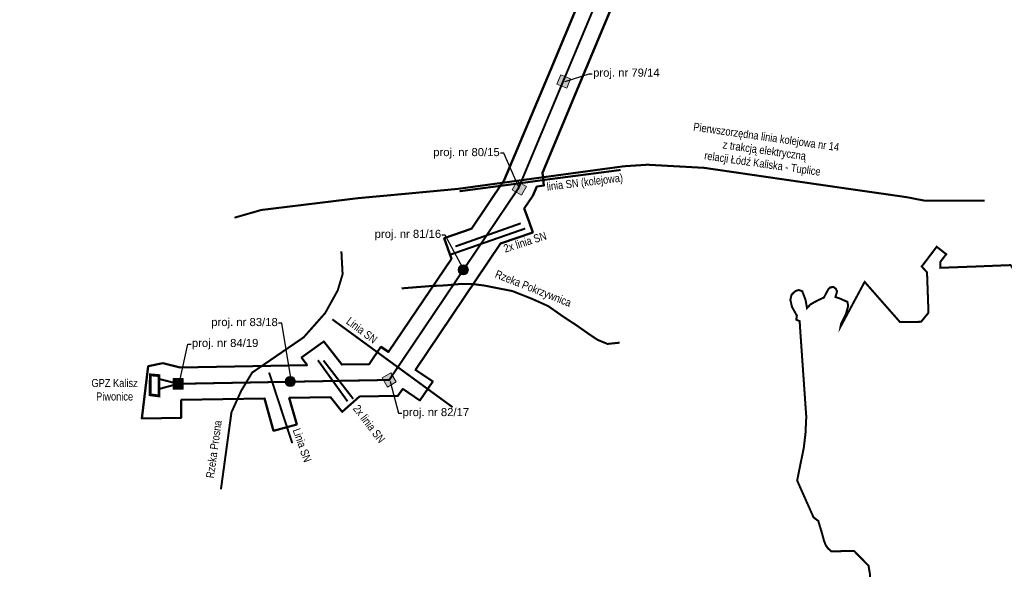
# Model space of a CAD drawing. Header units: metres. Extents: x 6442561 to 6528666, y 5729610 to 6030272.
# Tile 3 of 51: x 6506927 to 6509364, y 5732332 to 5733693. Entities that reach past the tile are written whole.
import ezdxf
from ezdxf import colors
from ezdxf.entities.mleader import LeaderData, LeaderLine
from ezdxf.math import Vec2, Vec3

# ---------------------------------------------------------------- set-up
doc = ezdxf.new("R2010")
doc.units = ezdxf.units.M
doc.linetypes.add('ACAD_ISO10W100', pattern=[18, 12, -3, 0, -3])
doc.layers.get('0').update_dxf_attribs({"lineweight": 0})
for name, color, linetype, lineweight in [('#Podkład', 7, 'Continuous', 0), ('@obiekty krzyżowane', 5, 'Continuous', 15), ('@opis słupów', 1, 'Continuous', 15), ('@opisy', 7, 'Continuous', 15), ('@Oś linii poglądowa', 1, 'Continuous', 15), ('@słupy', 1, 'Continuous', 0), ('_zakres', 4, 'Continuous', 20), ('El_Powiaty_granice', 30, 'Continuous', 40)]:
    doc.layers.add(name, color=color, linetype=linetype, lineweight=lineweight)
doc.styles.add('Arial Narrow', font='ARIALN.TTF')
doc.styles.get("Standard").update_dxf_attribs({"font": 'arial.ttf'})

# ---------------------------------------------------------------- blocks, each defined once
blk = doc.blocks.new('*U3')
at = {"layer": '#Podkład', "linetype": 'Continuous', "transparency": 33554687}
h = blk.add_hatch(color=0, dxfattribs=at)
h.dxf.hatch_style = 1
h.paths.add_polyline_path([(-20.6, 18.2), (20.9, 18.2), (20.9, -20.7), (-20.6, -20.7)])
at = {"color": 0}
blk.add_lwpolyline([(-20.6, 18.2), (20.9, 18.2), (20.9, -20.7), (-20.6, -20.7)], close=True, dxfattribs=at)
at = {"layer": '@słupy', "color": 0, "linetype": 'Continuous'}
blk.add_lwpolyline([(-20.6, 18.2), (20.9, 18.2), (20.9, -20.7), (-20.6, -20.7)], close=True, dxfattribs=at)
blk = doc.blocks.new('*U2')
at = {"lineweight": 30}
h = blk.add_hatch(color=0, dxfattribs=at)
h.dxf.hatch_style = 1
h.paths.add_polyline_path([(-29.8, -1.2, 1), (30.1, -1.2, 1)])
at = {"layer": '#Podkład', "color": 0, "linetype": 'Continuous'}
blk.add_circle((0.2, -1.2), 30, dxfattribs=at)

msp = doc.modelspace()

# ---------------------------------------------------------------- linework, layer by layer
at = {"color": 7, "const_width": 7}
msp.add_lwpolyline([(6507249.4, 5732764.3), (6507249.4, 5732764.3), (6507271.4, 5732761.4), (6507271.3, 5732811.7), (6507250, 5732813.7), (6507250, 5732813.7)], close=True, dxfattribs=at)
at = {"layer": '@obiekty krzyżowane', "linetype": 'ACAD_ISO10W100', "ltscale": 0.2, "const_width": 5, "flags": 128}
for points in [[(6507458.3, 5733202.8), (6507524.6, 5733221.9), (6507764.3, 5733251.2), (6507875.2, 5733261.4), (6508010.3, 5733274.1), (6508422.1, 5733330.2), (6508480.8, 5733334), (6508621, 5733326.3), (6508909.1, 5733284.3), (6509122, 5733253.7), (6509167.9, 5733244.8), (6509315.8, 5733244.8)], [(6508015.4, 5733268.3), (6508148.7, 5733285.9), (6508233.3, 5733297.5), (6508414.1, 5733321)], [(6508178, 5733176), (6507989.7, 5733110.3)], [(6508167, 5733188.9), (6508005.3, 5733131.6)], [(6507871.9, 5733027.8), (6507941, 5733033.3), (6507980.5, 5733035.2), (6508019.4, 5733038.9), (6508045.3, 5733038.9), (6508078, 5733034.6), (6508124.9, 5733025.3), (6508146.5, 5733021), (6508193.4, 5733002.5), (6508234.8, 5732984), (6508270, 5732959.3), (6508306.4, 5732935.3), (6508335.4, 5732914.9), (6508357.6, 5732900.1), (6508381.7, 5732890.2), (6508411.9, 5732893.3)], [(6507700.5, 5732951.1), (6507998.2, 5732733.6)], [(6507664.9, 5732849.8), (6507738.2, 5732748)], [(6507678.7, 5732849.2), (6507752.3, 5732754)], [(6507544.1, 5732819.3), (6507601.4, 5732644.3)]]:
    msp.add_lwpolyline(points, dxfattribs=at)
at = {"layer": '@Oś linii poglądowa', "color": 1, "linetype": 'ACAD_ISO10W100', "ltscale": 0.2, "const_width": 5, "flags": 128}
msp.add_lwpolyline([(6507319, 5732791.4), (6507271.3, 5732803.5)], dxfattribs=at)

# ---------------------------------------------------------------- block references
at = {"layer": '@słupy', "color": 1, "linetype": 'Continuous', "xscale": 0.6389805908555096, "yscale": 0.6389805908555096, "zscale": 0.6389805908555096}
for p, rotation in [((6508273.1, 5733539.2), 157.5318778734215), ((6508162.9, 5733275.3), 150.108373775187), ((6507840.7, 5732800.5), 120.9461840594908), ((6507318.2, 5732791.3), 90.28882056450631)]:
    msp.add_blockref('*U3', p, dxfattribs=dict(at, rotation=rotation))
at = {"layer": '@słupy', "linetype": 'Continuous', "xscale": 0.4184172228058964, "yscale": 0.4184172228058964, "zscale": 0.4184172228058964, "rotation": 259.5500809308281}
for p in [(6508025.3, 5733073.8), (6507597, 5732797.2)]:
    msp.add_blockref('*U2', p, dxfattribs=at)

# ---------------------------------------------------------------- texts
at = {"layer": '@opisy', "color": 1, "insert": (6507161.6, 5732776.6), "char_height": 20, "attachment_point": 5, "style": 'Arial Narrow', "bg_fill": 3, "box_fill_scale": 1, "bg_fill_color": 256, "bg_fill_transparency": 0}
msp.add_mtext_dynamic_manual_height_columns('{\\C7;GPZ Kalisz Piwonice}', width=141.777, gutter_width=12.5, heights=[0], dxfattribs=at)

# ---------------------------------------------------------------- next in the draw order: texts
at = {"layer": '@opisy', "color": 5, "char_height": 20, "attachment_point": 5, "style": 'Arial Narrow', "bg_fill": 3, "box_fill_scale": 1, "bg_fill_color": 256, "bg_fill_transparency": 0}
for s, width, insert, rotation in [('Pierwszorzędna linia kolejowa nr 14 z trakcją elektryczną\\Prelacji Łódź Kaliska - Tuplice', 377.386, (6508769.7, 5733366.9), 351.9296), ('2x linia SN', 112.766, (6508177.6, 5733142.3), 17.9931), ('Rzeka Pokrzywnica', 201.818, (6508197, 5733024.9), 338.3791), ('Linia SN', 88.929, (6507773.4, 5732924), 322.9391), ('2x linia SN', 115.991, (6507791.5, 5732692.2), 307.4882), ('Linia SN', 91.887, (6507625.8, 5732639.3), 289.4649)]:
    msp.add_mtext_dynamic_manual_height_columns(s, width=width, gutter_width=12.5, heights=[0], dxfattribs=dict(at, insert=insert, rotation=rotation))

# ---------------------------------------------------------------- next in the draw order: linework, layer by layer
at = {"layer": '@obiekty krzyżowane', "linetype": 'ACAD_ISO10W100', "ltscale": 0.2, "const_width": 5, "flags": 128}
msp.add_lwpolyline([(6507723, 5733119.3), (6507726, 5733063.1), (6507714, 5733022.9), (6507682.9, 5732966.7), (6507629.6, 5732906.5), (6507502.1, 5732819.2), (6507475, 5732774.1), (6507450.9, 5732720.9), (6507424.8, 5732530)], dxfattribs=at)

# ---------------------------------------------------------------- next in the draw order: texts
at = {"layer": '@opisy', "color": 5, "insert": (6507407.4, 5732629.3), "char_height": 20, "attachment_point": 5, "rotation": 82.142, "style": 'Arial Narrow', "bg_fill": 3, "box_fill_scale": 1, "bg_fill_color": 256, "bg_fill_transparency": 0}
msp.add_mtext_dynamic_manual_height_columns('Rzeka Prosna', width=148.052, gutter_width=12.5, heights=[0], dxfattribs=at)

# ---------------------------------------------------------------- next in the draw order: linework, layer by layer
at = {"layer": 'El_Powiaty_granice', "linetype": 'ACAD_ISO10W100', "ltscale": 0.5, "const_width": 5, "flags": 128}
msp.add_lwpolyline([(6499658.5, 5734098.7), (6499661.7, 5734114.5), (6499665.4, 5734132.1), (6499669.1, 5734150), (6499672.9, 5734167.9), (6499676.8, 5734186.6), (6499681, 5734206.1), (6499685.2, 5734226.1), (6499688.7, 5734246.5), (6499692.2, 5734266.4), (6499696.1, 5734288.4), (6499699.6, 5734308.5), (6499703.7, 5734331.6), (6499705.1, 5734339.7), (6499706.1, 5734345.2), (6499707.2, 5734351.6), (6499707.5, 5734351.8), (6499736.3, 5734368.5), (6499765.7, 5734385.5), (6499802, 5734406.5), (6499838.7, 5734427.8), (6499900.4, 5734413.4), (6499934.1, 5734412.7), (6499946.7, 5734412.7), (6499963.4, 5734415.6), (6499994.1, 5734421.7), (6500013.2, 5734465.2), (6500016.2, 5734472.1), (6500072.9, 5734526.9), (6500121.4, 5734573.9), (6500122.5, 5734576.8), (6500127.4, 5734586.8), (6500130.8, 5734600.1), (6500137.2, 5734663.1), (6500142.6, 5734678.3), (6500187, 5734743.5), (6500189.4, 5734754.4), (6500243.6, 5734842.5), (6500249.9, 5734850.1), (6500288.8, 5734881.1), (6500297.1, 5734886.3), (6500310.5, 5734894.9), (6500353, 5734920.8), (6500380.8, 5734931.8), (6500418.6, 5734941.5), (6500418.5, 5734943.1), (6500418.4, 5734945.6), (6500416, 5735022.2), (6500414.7, 5735066.4), (6500407.3, 5735141.8), (6500398.5, 5735225.3), (6500395.4, 5735256.2), (6500393.4, 5735281.8), (6500393.2, 5735307.9), (6500395.2, 5735331.3), (6500398.7, 5735355.4), (6500401.3, 5735367), (6500405.5, 5735380.2), (6500410.2, 5735392.2), (6500415, 5735402.3), (6500425.8, 5735421.7), (6500439.8, 5735447), (6500455.6, 5735483.6), (6500459.5, 5735490.8), (6500474.9, 5735511.6), (6500477.1, 5735514.3), (6500480.5, 5735518.3), (6500485.8, 5735524.8), (6500494.4, 5735537.3), (6500502.1, 5735548.1), (6500515.7, 5735564.4), (6500524.6, 5735575.5), (6500532.8, 5735587.1), (6500537, 5735593.6), (6500541.2, 5735600.3), (6500555.9, 5735628.9), (6500574.4, 5735663.2), (6500576, 5735666.4), (6500585.9, 5735687.8), (6500597.5, 5735710.4), (6500608.9, 5735742), (6500624.3, 5735781.9), (6500638.3, 5735814.9), (6500645.2, 5735833.4), (6500649.1, 5735848.3), (6500651.8, 5735864.8), (6500653.6, 5735875), (6500653.8, 5735932), (6500654.8, 5735963.4), (6500658, 5735996.9), (6500660.2, 5736017.3), (6500664.3, 5736043.6), (6500681.4, 5736106), (6500682.6, 5736113.6), (6500682.8, 5736119.7), (6500682, 5736128.9), (6500679.7, 5736136.1), (6500675.6, 5736143.9), (6500668.2, 5736154.5), (6500666.1, 5736161.9), (6500668.8, 5736164.5), (6500669.1, 5736168.5), (6500677.4, 5736174.6), (6500698.3, 5736196.6), (6500712.2, 5736210.6), (6500724.4, 5736219.9), (6500735.5, 5736225.9), (6500747, 5736229.8), (6500761.3, 5736232.6), (6500773, 5736232.8), (6500798.4, 5736233.4), (6500825.1, 5736233.8), (6500849.9, 5736233.6), (6500870.7, 5736233.4), (6500894.6, 5736233.3), (6500910.4, 5736233), (6500925.8, 5736233), (6500959.5, 5736224.4), (6500963.5, 5736223.4), (6500968.1, 5736222.2), (6501007.2, 5736206.7), (6501010.4, 5736208.9), (6501004.3, 5736258.7), (6501001.4, 5736282.4), (6500999.7, 5736290.7), (6501009.3, 5736316.7), (6501021.1, 5736334.5), (6501025.5, 5736339.9), (6501030, 5736345.4), (6501054.8, 5736375.2), (6501079.7, 5736405.1), (6501120.7, 5736451), (6501133.1, 5736462.6), (6501160, 5736487.6), (6501163.2, 5736490.5), (6501198, 5736522.8), (6501221.8, 5736539.9), (6501240.2, 5736548.8), (6501261.5, 5736551.2), (6501289.4, 5736544.6), (6501316.2, 5736536.4), (6501344.5, 5736531.5), (6501355.9, 5736531.9), (6501378, 5736532.7), (6501432.2, 5736539.6), (6501449.9, 5736535.4), (6501492, 5736515.5), (6501519.5, 5736505.6), (6501551.1, 5736502), (6501570.2, 5736502.8), (6501591.8, 5736507.8), (6501614.8, 5736513), (6501636.6, 5736518), (6501691.3, 5736530.6), (6501692.1, 5736527.6), (6501760.8, 5736550.7), (6501790.1, 5736562.4), (6501856.1, 5736587.6), (6501934.5, 5736615.1), (6502006.6, 5736642.2), (6502067.8, 5736665.5), (6502079.3, 5736668.3), (6502148.1, 5736680.6), (6502173.3, 5736687.7), (6502176.4, 5736688.5), (6502206.9, 5736700.1), (6502215.1, 5736703.8), (6502267, 5736721.9), (6502289.7, 5736729), (6502301.3, 5736732.6), (6502330.2, 5736741.5), (6502373.7, 5736759.5), (6502404.3, 5736776.4), (6502419.9, 5736789.7), (6502468.4, 5736831.6), (6502517.2, 5736876.3), (6502532.3, 5736893.8), (6502593.5, 5736962.8), (6502623.4, 5736994.8), (6502644.2, 5737022.8), (6502679.9, 5737091.7), (6502693.8, 5737111.3), (6502693.4, 5737113.2), (6502707.6, 5737127.9), (6502732.9, 5737149.4), (6502742.8, 5737158.1), (6502795.2, 5737232.5), (6502795, 5737241.3), (6502828.7, 5737237.1), (6502845.1, 5737235.1), (6502842.8, 5737235.9), (6502780.8, 5737269.9), (6502745.9, 5737288.8), (6502725.1, 5737300.2), (6502635.7, 5737349.3), (6502508.7, 5737419.7), (6502375.5, 5737493.1), (6502321.8, 5737522.1), (6502307.5, 5737529.9), (6502242.6, 5737565.6), (6502251.4, 5737581.6), (6502249, 5737617.7), (6502248.1, 5737633.5), (6502301.5, 5737674.3), (6502352.2, 5737737.3), (6502441.7, 5737810.9), (6502477.8, 5737838.9), (6502537.6, 5737885.4), (6502538.2, 5737894.4), (6502580.5, 5737936.5), (6502641.4, 5737997.3), (6502643.9, 5738000.4), (6502734.7, 5738120.3), (6502829.2, 5738251.3), (6502901.3, 5738351.2), (6502933.3, 5738366.1), (6502969.8, 5738334.9), (6503005.4, 5738304.3), (6503083.3, 5738242.5), (6503175.4, 5738172.9), (6503188.9, 5738162.6), (6503261, 5738121.4), (6503288.8, 5738089.6), (6503318.3, 5738067.3), (6503369.1, 5738025.3), (6503433.7, 5737966.3), (6503434.3, 5737967.3), (6503532.4, 5738119.5), (6503640.2, 5738286.2), (6503672.5, 5738336.2), (6503669.6, 5738343.3), (6503679.6, 5738452.8), (6503699.2, 5738514.4), (6503701.2, 5738512.7), (6503704.2, 5738510.1), (6503718.2, 5738498.5), (6503787.2, 5738439.5), (6503818.3, 5738421.3), (6503827, 5738416.2), (6503963.7, 5738336), (6504001.3, 5738315.6), (6504050.9, 5738288.6), (6504122.6, 5738256.8), (6504143.5, 5738243.5), (6504144.8, 5738249.9), (6504165.3, 5738354.1), (6504167.6, 5738365.4), (6504171.7, 5738376.6), (6504182.9, 5738407.6), (6504201.5, 5738458.7), (6504203, 5738461.8), (6504209.5, 5738475.3), (6504216.8, 5738490.5), (6504223.4, 5738500.3), (6504238.3, 5738522.4), (6504251.5, 5738542.1), (6504256.6, 5738549.6), (6504267.9, 5738586.3), (6504272.1, 5738592), (6504280.2, 5738602.6), (6504297.8, 5738626.8), (6504310.3, 5738643.6), (6504321.7, 5738659), (6504339.2, 5738671.7), (6504355.1, 5738683.3), (6504406.9, 5738706), (6504438.7, 5738739.7), (6504471.5, 5738754.4), (6504489.3, 5738762.2), (6504541.1, 5738792.4), (6504554.9, 5738800.4), (6504558.6, 5738802.5), (6504576.8, 5738809.7), (6504605.7, 5738813.1), (6504616, 5738818.1), (6504623.6, 5738821.8), (6504639.6, 5738833.8), (6504669.6, 5738850.7), (6504693.6, 5738864.2), (6504713.3, 5738878.8), (6504721.9, 5738881.7), (6504769.2, 5738883.9), (6504804.3, 5738895), (6504803.9, 5738896.4), (6504810.2, 5738898.5), (6504820, 5738905.3), (6504827.4, 5738912.1), (6504837.2, 5738920.6), (6504843.5, 5738921.7), (6504879.6, 5738928), (6504922.1, 5738939.9), (6504922.4, 5738942.3), (6504924.8, 5738942.4), (6505016.2, 5738943.5), (6505029.9, 5738945.8), (6505060.2, 5738950.7), (6505143.6, 5738964.4), (6505153.7, 5738966.1), (6505243, 5739001.1), (6505278.2, 5739014.9), (6505299.7, 5739023.3), (6505340.3, 5739046.1), (6505349.1, 5739050), (6505358.3, 5739056.6), (6505361.8, 5739059.1), (6505378, 5739070.7), (6505405.4, 5739090.3), (6505450.4, 5739129.8), (6505454.7, 5739133.1), (6505485.5, 5739157.4), (6505514.9, 5739176.7), (6505530, 5739184.2), (6505537.4, 5739190), (6505547.8, 5739197.9), (6505596.1, 5739245.3), (6505603.5, 5739252.5), (6505622.4, 5739274.2), (6505650, 5739312.6), (6505654.8, 5739319.7), (6505676.2, 5739352.9), (6505684.3, 5739363.8), (6505721.4, 5739419.2), (6505782.2, 5739501.1), (6505793.1, 5739509.5), (6505796.6, 5739504.9), (6505813.3, 5739515.8), (6505851.3, 5739542.7), (6505891, 5739571.6), (6505910.1, 5739584.9), (6505929.4, 5739598.4), (6505946, 5739608.1), (6505981.1, 5739628), (6505986.4, 5739630.8), (6505999.2, 5739637.9), (6506025.6, 5739651.9), (6506044.3, 5739661.9), (6506063.6, 5739672.3), (6506100.8, 5739692.2), (6506110.2, 5739696.3), (6506146.8, 5739712.7), (6506176.7, 5739726), (6506254, 5739760.4), (6506267, 5739772.7), (6506287, 5739784), (6506319.5, 5739802.2), (6506366.6, 5739828.6), (6506378.4, 5739835.2), (6506387.9, 5739840.6), (6506437.3, 5739868.3), (6506439.5, 5739869.5), (6506460.6, 5739881.3), (6506480.6, 5739892.5), (6506492.2, 5739899), (6506496.7, 5739901.5), (6506552.9, 5739933), (6506618.1, 5739969.6), (6506645.4, 5739886.9), (6506646.1, 5739883.9), (6506647.2, 5739880.8), (6506648.1, 5739878), (6506649.2, 5739874.8), (6506660.3, 5739841.9), (6506667.1, 5739822), (6506672.6, 5739805.6), (6506675, 5739798.7), (6506687.3, 5739762.3), (6506702.3, 5739716.7), (6506728.8, 5739636), (6506755.9, 5739553.5), (6506766, 5739523.3), (6506768.5, 5739515.4), (6506770.1, 5739510.7), (6506780.8, 5739477.7), (6506789, 5739451.5), (6506789.5, 5739449.1), (6506790.1, 5739447.9), (6506796, 5739430.1), (6506809.1, 5739390.6), (6506810.8, 5739385.3), (6506812.4, 5739380.5), (6506821.5, 5739352.9), (6506825.8, 5739340.1), (6506827.7, 5739334.2), (6506830, 5739327.3), (6506843.9, 5739285.2), (6506846, 5739278.8), (6506851.7, 5739261.4), (6506853.4, 5739256.3), (6506879.6, 5739177), (6506905.8, 5739098.5), (6506910.3, 5739085), (6506928.9, 5739025.6), (6506933, 5739028.4), (6506980.4, 5739058.8), (6506997.3, 5739069.4), (6507014.1, 5739080.1), (6507039.3, 5739096.2), (6507066.4, 5739113.5), (6507103.5, 5739137.7), (6507139.3, 5739161.1), (6507152.9, 5739137.9), (6507166.4, 5739114.7), (6507168.3, 5739111.5), (6507179.9, 5739091.5), (6507193.5, 5739068.3), (6507212.6, 5739080), (6507228, 5739089.4), (6507247.2, 5739101.2), (6507294.8, 5739130.3), (6507299.1, 5739132.9), (6507302.8, 5739135.4), (6507331.7, 5739152.9), (6507352.1, 5739165.2), (6507364.4, 5739172.6), (6507376.6, 5739140.3), (6507373.1, 5739134.9), (6507385.9, 5739096.9), (6507386.8, 5739094.1), (6507397.1, 5739064.3), (6507404.4, 5739042.7), (6507410, 5739025.8), (6507437.7, 5738942.9), (6507459.7, 5738878.9), (6507461.1, 5738874.4), (6507477.5, 5738831.7), (6507482.4, 5738818), (6507496.5, 5738780.7), (6507498.5, 5738773.1), (6507501.8, 5738748.9), (6507502.8, 5738735.3), (6507502.9, 5738717.7), (6507501.5, 5738695.8), (6507498.6, 5738668.5), (6507497.5, 5738660.2), (6507494.7, 5738643.2), (6507492.4, 5738614), (6507514, 5738588.8), (6507527.4, 5738572.6), (6507531, 5738568.1), (6507544.8, 5738551.6), (6507590.4, 5738496.8), (6507607, 5738476.9), (6507679.4, 5738388.6), (6507675.4, 5738370.8), (6507678.7, 5738366.8), (6507699.5, 5738341.4), (6507709.3, 5738329.5), (6507727, 5738311.8), (6507743.3, 5738297.5), (6507760.3, 5738277.1), (6507768.6, 5738267), (6507797.7, 5738231.9), (6507897.5, 5738111.3), (6507908.7, 5738097), (6507911.7, 5738093), (6507939.3, 5738057.7), (6507951.3, 5738042.4), (6507959, 5738032.5), (6507966.6, 5738022.7), (6507980, 5738005.5), (6507981.6, 5738003.4), (6507997.3, 5737983.2), (6508042.1, 5737928.8), (6508055, 5737913.1), (6508087, 5737874.3), (6508102.5, 5737886.9), (6508117.9, 5737899.9), (6508147.9, 5737925.8), (6508163.5, 5737938.1), (6508185.8, 5737956.7), (6508189.6, 5737959.9), (6508205.2, 5737972.9), (6508208.6, 5737975.7), (6508226.8, 5737990.4), (6508241.3, 5737972.4), (6508268.7, 5737939.2), (6508362.8, 5737824.9), (6508505.4, 5737650.7), (6508534, 5737616.4), (6508536.8, 5737613.3), (6508551.3, 5737596), (6508552.7, 5737594.2), (6508553.2, 5737593.6), (6508666.4, 5737455.5), (6508669.8, 5737451.3), (6508672.1, 5737449), (6508791.3, 5737303.7), (6508793.6, 5737300.3), (6508721.9, 5737241.8), (6508719, 5737239.4), (6508714.2, 5737235.5), (6508711.3, 5737233.1), (6508567.8, 5737115.1), (6508568.4, 5737114.4), (6508702.9, 5736949.6), (6508834.1, 5736789.9), (6508837.4, 5736786), (6508840, 5736782.6), (6508844.3, 5736777.5), (6508876.1, 5736738.6), (6508901.3, 5736707.9), (6508975.1, 5736618.3), (6508977.5, 5736615.4), (6509005.2, 5736581.3), (6509026.4, 5736555.1), (6509029.2, 5736551.6), (6509049.5, 5736527), (6509026.9, 5736506.3), (6509001.9, 5736483.3), (6509014.3, 5736467.4), (6509148.3, 5736304.7), (6509177.8, 5736269), (6509185.9, 5736258.9), (6509192.9, 5736250.3), (6509178.1, 5736243.3), (6509176.5, 5736223.7), (6509170.4, 5736221.3), (6509160, 5736227.5), (6509134.1, 5736230.5), (6509123.5, 5736236), (6509118, 5736238.4), (6509205.9, 5736165.4), (6509204.4, 5736162.2), (6509262.1, 5736114.5), (6509287.6, 5736093.4), (6509332, 5736133.7), (6509362.5, 5736167.2), (6509377.3, 5736183.6), (6509393.7, 5736197.2), (6509397.6, 5736200.4), (6509412, 5736206), (6509449.5, 5736220.8), (6509459.2, 5736227.5), (6509503.9, 5736225.3), (6509566.3, 5736219.6), (6509626.3, 5736214.3), (6509638.3, 5736214.1), (6509664.5, 5736211.6), (6509764.3, 5736201.8), (6509799.1, 5736198), (6509936.3, 5736188.4), (6510000, 5736183.1), (6510026.9, 5736180.8), (6510032.1, 5736180.3), (6510071.8, 5736177), (6510116.5, 5736172.4), (6510202.6, 5736164.4), (6510229.3, 5736161.9), (6510333.2, 5736152.3), (6510414.2, 5736144.7), (6510458.6, 5736141.2), (6510492.3, 5736135.7), (6510504.3, 5736131.7), (6510505.4, 5736130.9), (6510463.8, 5735894.7), (6510438.1, 5735737.4), (6510438.4, 5735719.1), (6510437.6, 5735713.9), (6510434.6, 5735654.1), (6510434.6, 5735600.3), (6510430.1, 5735480.8), (6510426, 5735428.8), (6510414.2, 5735279.1), (6510413.2, 5735265.6), (6510412.7, 5735215.6), (6510410.6, 5735197.6), (6510404.9, 5735146.9), (6510393.1, 5735050.7), (6510416.4, 5735045.5), (6510424.9, 5735043.6), (6510437.7, 5735040.8), (6510460.6, 5735035.9), (6510472.6, 5735033.2), (6510502, 5735026.8), (6510536.8, 5735019.3), (6510549, 5735017.3), (6510562.6, 5735015.1), (6510579.9, 5735010.9), (6510591.2, 5735008.7), (6510626.6, 5735001.5), (6510689.7, 5734988.1), (6510696.9, 5734986.7), (6510702.4, 5734985.6), (6510808.6, 5734964.6), (6510847.5, 5734955.7), (6510842.9, 5734929.1), (6510827.9, 5734841.6), (6510802.3, 5734843), (6510787.3, 5734843.5), (6510786.8, 5734840.7), (6510785.7, 5734834.6), (6510783.6, 5734824.7), (6510781.7, 5734815.5), (6510779.9, 5734807), (6510778.5, 5734800.7), (6510775.7, 5734787.1), (6510772.8, 5734773.4), (6510772.4, 5734771.5), (6510771.7, 5734767.9), (6510769.9, 5734759.7), (6510769.5, 5734757.8), (6510767.8, 5734749.4), (6510767.1, 5734746), (6510766.6, 5734744.1), (6510763.9, 5734732.3), (6510760.7, 5734718.7), (6510760.1, 5734716.1), (6510759.4, 5734713.2), (6510757.5, 5734705), (6510754.3, 5734691.4), (6510752.9, 5734685.6), (6510750.9, 5734677.8), (6510747.8, 5734664.2), (6510742.3, 5734640.1), (6510739.7, 5734629.7), (6510733.6, 5734608.2), (6510732.2, 5734603.2), (6510728.9, 5734589.6), (6510726, 5734577.6), (6510725.6, 5734576), (6510722.7, 5734562.4), (6510718.6, 5734548.9), (6510718.1, 5734546.9), (6510714.9, 5734535.3), (6510711.3, 5734521.8), (6510709.9, 5734516.7), (6510707.6, 5734508.3), (6510704, 5734494.8), (6510702.6, 5734489.7), (6510700.4, 5734481.5), (6510695.2, 5734462.4), (6510691.3, 5734447.9), (6510686.2, 5734429), (6510684.8, 5734423.8), (6510682.5, 5734415.5), (6510678.9, 5734402), (6510673.4, 5734381.7), (6510669, 5734365.6), (6510668.8, 5734364.9), (6510661.6, 5734338.2), (6510646.9, 5734337.5), (6510631.6, 5734336.5), (6510616.7, 5734335.5), (6510601.8, 5734334.6), (6510586.8, 5734333.6), (6510567.9, 5734332.4), (6510556.4, 5734331.4), (6510540.9, 5734330.4), (6510526.1, 5734329.3), (6510511.2, 5734328.3), (6510496.3, 5734327.3), (6510481.6, 5734326.3), (6510471, 5734325.6), (6510470.1, 5734322.2), (6510468.4, 5734316.5), (6510447.4, 5734242.2), (6510431.1, 5734184.9), (6510381.8, 5734010.6), (6510361.6, 5733939.7), (6510342.8, 5733873.1), (6510336.2, 5733849.2), (6510312.9, 5733765.5), (6510311.6, 5733760.8), (6510372.1, 5733686.8), (6510411.5, 5733638.5), (6510332, 5733373.7), (6510309.3, 5733303.6), (6510186.7, 5733313.8), (6510185.9, 5733309.5), (6510186.8, 5733292.1), (6510228.8, 5733275.8), (6510226.7, 5733243.1), (6510177.5, 5733222.3), (6510156.3, 5733222.3), (6510116.5, 5733239.3), (6510105, 5733238.4), (6510076.2, 5733236.1), (6510073.1, 5733217.2), (6510014.6, 5733216.3), (6510010.3, 5733216), (6509988.5, 5733171), (6509846.9, 5733079.8), (6509837, 5733046.5), (6509691.4, 5732948.9), (6509542.5, 5732950.4), (6509438.1, 5732998.7), (6509379.5, 5733085.4), (6509287.2, 5733081.7), (6509280.9, 5733081.5), (6509205.6, 5733078.7), (6509205.4, 5733093.1), (6509220.3, 5733112.5), (6509196.6, 5733130.8), (6509159.6, 5733082), (6509172.7, 5733067.5), (6509176.3, 5732967.6), (6509158.1, 5732945), (6509109.7, 5732944.3), (6509105.9, 5732944.2), (6509067.8, 5732987.5), (6509018.3, 5733043.8), (6509016.7, 5733041), (6509015.3, 5733038.3), (6508958.6, 5732932.7), (6508959.9, 5732939.7), (6508971.9, 5732964.4), (6508977.5, 5732983.9), (6508975.6, 5732994.4), (6508956, 5733003.1), (6508945.9, 5733006.3), (6508950, 5733020.1), (6508947.7, 5733025.3), (6508947.2, 5733026.6), (6508941.7, 5733030.9), (6508933.9, 5733030.7), (6508928.8, 5733026.3), (6508922, 5733013.7), (6508920.6, 5733011), (6508917.3, 5733005), (6508903.3, 5732998.6), (6508894, 5732993.7), (6508883.8, 5732987.7), (6508875.5, 5732979), (6508874, 5732987.8), (6508872.2, 5732998.6), (6508863.9, 5733020.7), (6508854.9, 5733023.8), (6508851.9, 5733022.8), (6508847, 5733021.2), (6508837.3, 5733012), (6508834.4, 5732999.5), (6508838.4, 5732981.9), (6508850.5, 5732960.3), (6508849, 5732950.2), (6508857.5, 5732946.6), (6508858.1, 5732934.7), (6508864.2, 5732847), (6508864.4, 5732844), (6508871.5, 5732742.3), (6508873.8, 5732709.6), (6508871.9, 5732669.5), (6508871.6, 5732666.5), (6508867.7, 5732633.5), (6508851.2, 5732551.9), (6508889.8, 5732465.2), (6508891, 5732461.5), (6508903.6, 5732451.6), (6508909.9, 5732430.5), (6508910.7, 5732428.4), (6508917.9, 5732402.2), (6508921.4, 5732393), (6508926.9, 5732384.7), (6508935.7, 5732376.4), (6508955.1, 5732376.8), (6508975.4, 5732377.4), (6508992, 5732377.6), (6509027.9, 5732340.9), (6509031.6, 5732319.3), (6509032.2, 5732303.4), (6509032.5, 5732295.4), (6509031.1, 5732268.9), (6509029, 5732266.7), (6509025.3, 5732259.5), (6509019.4, 5732240), (6509018.6, 5732237.6), (6509015.3, 5732230.5), (6509012.9, 5732225.9), (6509004.5, 5732213), (6508998, 5732194.1), (6508987.1, 5732162.8), (6508985.8, 5732151.6), (6508985, 5732135.7), (6508982.6, 5732107.7), (6508983, 5732099), (6508983.3, 5732090.9), (6508984.4, 5732065.7), (6508985.9, 5732048.7), (6508983.4, 5732034.9), (6508985, 5732029.1), (6508985.5, 5732027.2), (6508983.2, 5732020.6), (6508982.1, 5732017.7), (6508979.3, 5731999.1), (6508978.9, 5731983.3), (6508978.8, 5731979.3), (6508978, 5731941.7), (6508979.4, 5731912.5), (6508979, 5731897.7), (6508979, 5731882.4), (6508979, 5731872.1), (6508979.4, 5731871.8), (6508981.1, 5731860.6), (6508984.6, 5731851.3), (6508991.8, 5731837.1), (6508997.2, 5731822.7), (6508995.7, 5731819.1), (6508989.8, 5731807.8), (6508976.7, 5731790.6), (6508958.2, 5731774.6), (6508952.5, 5731768.8), (6508939.2, 5731736.7), (6508937.6, 5731733.4), (6508936.5, 5731731), (6508934.6, 5731727.2), (6508924.5, 5731706), (6508915.8, 5731687.6), (6508912.3, 5731679.5), (6508900.5, 5731659.5), (6508890.6, 5731642.3), (6508883.6, 5731617.6), (6508881.1, 5731612.8), (6508873.1, 5731596.5), (6508867.4, 5731584.1), (6508866, 5731582), (6508860.4, 5731569.6), (6508857.8, 5731564), (6508846.6, 5731544.2), (6508843.3, 5731536.6), (6508841.7, 5731532.9), (6508835.2, 5731512.8), (6508835.1, 5731512.4), (6508832.8, 5731502.4), (6508829.6, 5731490.1), (6508825.3, 5731476.4), (6508821.3, 5731467.3), (6508820.2, 5731465.8), (6508816.8, 5731454.3), (6508813.7, 5731449.7), (6508790, 5731415.1), (6508788.3, 5731412.6), (6508784.8, 5731407.5), (6508784, 5731406.4), (6508781.5, 5731402.8), (6508778.1, 5731398.8), (6508776.2, 5731387.5), (6508774.1, 5731382.5), (6508770.3, 5731378.1), (6508760.2, 5731366.6), (6508743, 5731350.1), (6508740.8, 5731348), (6508698.2, 5731312.1), (6508708.8, 5731229.2), (6508712.4, 5731223.1), (6508684.5, 5731180.8), (6508576.7, 5731018.9), (6508575.8, 5731017.6), (6508569.6, 5731008), (6508555.9, 5730987.5), (6508545.7, 5730971.7), (6508459.9, 5730841.7), (6508422.3, 5730784.7), (6508404.3, 5730757.4), (6508402.5, 5730754.6), (6508380.7, 5730729.9), (6508353.9, 5730699.6), (6508338.3, 5730681.9), (6508337.2, 5730680.8), (6508316.6, 5730658.7), (6508297.1, 5730635.4), (6508223.9, 5730552.5), (6508134.1, 5730593.8), (6508121.4, 5730594.8), (6508113.9, 5730595.3), (6508108.5, 5730590.7), (6508106.6, 5730589.1), (6508093.3, 5730592.8), (6508083.9, 5730597.3), (6508064.9, 5730606.5), (6508052, 5730616), (6508034.7, 5730629.7), (6508018.7, 5730633.6), (6507995.5, 5730635.9), (6507974.6, 5730631.8), (6507956.7, 5730624.8), (6507938.7, 5730612.1), (6507912.1, 5730602.7), (6507854.7, 5730590.9), (6507834.6, 5730586.9), (6507715.3, 5730563.2), (6507708.7, 5730561.6), (6507704.4, 5730560.6), (6507667.5, 5730555.3), (6507647.8, 5730555.8), (6507644.5, 5730555.9), (6507584, 5730557.3), (6507454.5, 5730536.1), (6507405.7, 5730568.6), (6507395.9, 5730604.6), (6507365.6, 5730602.3), (6507328.6, 5730565.9), (6507326.5, 5730546.4), (6507318, 5730529.9), (6507299.3, 5730532.8), (6507269.8, 5730531.6), (6507213.3, 5730487.5), (6507209.1, 5730481), (6507189.2, 5730450.9), (6507175.8, 5730430.7), (6507168.6, 5730423.3), (6507163.1, 5730413), (6507154.7, 5730409.5), (6507153.6, 5730408.3), (6507125.7, 5730413.4), (6507109.7, 5730411.3), (6507097.6, 5730407.6), (6507090, 5730404), (6507088.8, 5730392.1), (6507084.7, 5730368), (6507070.5, 5730356.5), (6507061.8, 5730343.9), (6507054.8, 5730316.6), (6507047.9, 5730299.3), (6507035.2, 5730281.9), (6507037.2, 5730258.8), (6506883.8, 5730252.9), (6506875.6, 5730252.6), (6506730.2, 5730234.1), (6506643.5, 5730227.7), (6506638.4, 5730227.7), (6506498.9, 5730219.6), (6506489.8, 5730250.5), (6506487.8, 5730266.7), (6506487.8, 5730280.7), (6506489.2, 5730292.8), (6506493.1, 5730326.1), (6506502.6, 5730358), (6506498.6, 5730358.1), (6506434.6, 5730359.2), (6506429.5, 5730359.3), (6506382.9, 5730359.3), (6506374.2, 5730359.3), (6506231.7, 5730377.8), (6506187.7, 5730383.5), (6506142.4, 5730389.3), (6506138.6, 5730389.8), (6506093.3, 5730395.8), (6506084.2, 5730373.7), (6506074.5, 5730349.8), (6506065.1, 5730326), (6506063.9, 5730323.1), (6506060, 5730313.1), (6506052.3, 5730296.3), (6506048.6, 5730289), (6506046.8, 5730285), (6506041.7, 5730277.9), (6506038.7, 5730273.9), (6506036.5, 5730262.3), (6506037.5, 5730249.3), (6506042.1, 5730234.8), (6506048.1, 5730220.7), (6506038.3, 5730215), (6506031.8, 5730222.8), (6506002.9, 5730231), (6505985.2, 5730237), (6505973.9, 5730240.2), (6505896.2, 5730267), (6505846.3, 5730304.6), (6505828.2, 5730334.3), (6505825.2, 5730330.9), (6505800.3, 5730302.9), (6505752.9, 5730264.6), (6505738.1, 5730252.6), (6505717.1, 5730230.1), (6505688.7, 5730202.3), (6505666.4, 5730180.2), (6505643.5, 5730155.5), (6505621, 5730129.1), (6505599.5, 5730103.7), (6505584.5, 5730088.2), (6505558.6, 5730064.1), (6505521.3, 5730029.6), (6505518.6, 5730027), (6505507.5, 5730016.8), (6505482.8, 5729995.7), (6505447.1, 5729965.6), (6505412.3, 5729935.9), (6505378.1, 5729908.2), (6505365, 5729897.2), (6505345.4, 5729883.9), (6505314.7, 5729863), (6505306.9, 5729857.7), (6505301.6, 5729854.1), (6505282.5, 5729841.1), (6505272.8, 5729834.7), (6505267.6, 5729831.9), (6505252.9, 5729824.2), (6505218.9, 5729806.1), (6505193.6, 5729786.5), (6505177.6, 5729774.6), (6505159.6, 5729760.2), (6505157.6, 5729758.9), (6505110.9, 5729705.7), (6505074.5, 5729663.7), (6505073.4, 5729662.4), (6505069.3, 5729657.7), (6505062.4, 5729654.9), (6505061.9, 5729654.3), (6505057, 5729651.3), (6505040.8, 5729641.4), (6505024.5, 5729631.4), (6505009, 5729622), (6505008.1, 5729621.7), (6504993.1, 5729617.8), (6504978.7, 5729615.2), (6504960.9, 5729612), (6504951.7, 5729613.2), (6504936.6, 5729615.2), (6504926.7, 5729617), (6504920.4, 5729618.1), (6504913.6, 5729622.8), (6504900.4, 5729631.9), (6504874.8, 5729649.7), (6504839.1, 5729674.4), (6504802.4, 5729677.3), (6504798.6, 5729677.6), (6504790.4, 5729678.3), (6504770.8, 5729679.9), (6504764.3, 5729682.1), (6504756.8, 5729684.5), (6504746.7, 5729687.9), (6504729.1, 5729693.7), (6504721, 5729696.4), (6504694.6, 5729698.1), (6504690.5, 5729699), (6504680.4, 5729702.9), (6504649.6, 5729700.8), (6504622.9, 5729696.5), (6504591.9, 5729692.2), (6504564.3, 5729694.7), (6504536.4, 5729701.6), (6504528.6, 5729701.2), (6504507.2, 5729700.3), (6504490, 5729699), (6504467.8, 5729696.5), (6504450, 5729696.1), (6504421.5, 5729693.1), (6504394.2, 5729691.1), (6504386.8, 5729692.5), (6504366.1, 5729702.6), (6504340.7, 5729723.4), (6504313, 5729744.6), (6504299.8, 5729755), (6504285.5, 5729765.9), (6504256.8, 5729790.4), (6504250.2, 5729803), (6504240.4, 5729870.5), (6504233.8, 5729902.9), (6504228.7, 5729929.1), (6504220.6, 5729947.6), (6504202.9, 5729969.3), (6504185.3, 5729995), (6504169.1, 5730018.8), (6504122.4, 5730082.2), (6504072.8, 5730146.4), (6504039.9, 5730192.7), (6503959.4, 5730298.5), (6503950.8, 5730309.9), (6503932.9, 5730333.7), (6503923.9, 5730345.7), (6503913.7, 5730359.4), (6503903, 5730374.7), (6503892.4, 5730389.6), (6503882.1, 5730404.1), (6503871.1, 5730417.8), (6503860.2, 5730431.3), (6503849, 5730445.1), (6503837.3, 5730460.8), (6503823.8, 5730479.1), (6503812.3, 5730494.8), (6503797.8, 5730514.3), (6503784.5, 5730533.1), (6503768.7, 5730553.9), (6503754.3, 5730573), (6503724.6, 5730612.3), (6503693.3, 5730653.8), (6503669.2, 5730684.3), (6503566, 5730825), (6503565.8, 5730861.9), (6503561.3, 5730861.9), (6503505.5, 5730861.8), (6503501.7, 5730861.8), (6503461.5, 5730861.7), (6503368, 5730864.9), (6503238, 5730881.2), (6503230.9, 5730884.2), (6503162.9, 5730899.7), (6503110.6, 5730912.2), (6503096.5, 5730915.5), (6503057.1, 5730929.4), (6503029.1, 5730938), (6503000.4, 5730946.9), (6502971.4, 5730957.8), (6502941.2, 5730969.7), (6502910.7, 5730979.7), (6502879.6, 5730989.7), (6502847, 5731000.2), (6502812.8, 5731010.6), (6502797.2, 5731013.6), (6502777.8, 5731016.1), (6502742.8, 5731019.5), (6502725, 5731021.4), (6502706.4, 5731023.3), (6502667.7, 5731027.3), (6502628.8, 5731031.3), (6502580.3, 5731036.2), (6502568.4, 5731037.3), (6502566.3, 5731021.8), (6502562.1, 5731001.7), (6502557.9, 5730985.4), (6502551.7, 5730963.9), (6502532, 5730904.6), (6502525.5, 5730886.5), (6502513.5, 5730856.8), (6502499.2, 5730826.4), (6502488.5, 5730805.4), (6502473.7, 5730780), (6502453.1, 5730752.9), (6502397.9, 5730684.1), (6502378.3, 5730659.2), (6502363.1, 5730639.9), (6502334.1, 5730597.9), (6502299.6, 5730621.9), (6502288.1, 5730629.8), (6502260.2, 5730649.3), (6502240.4, 5730662.9), (6502213, 5730682), (6502202.3, 5730689.1), (6502163.8, 5730714.8), (6502146.4, 5730726.5), (6502128.9, 5730738.1), (6502123.3, 5730741.8), (6502110.7, 5730750.1), (6502093.1, 5730761.7), (6502075.6, 5730773.2), (6502058, 5730784.8), (6502042.1, 5730795.2), (6502023.7, 5730807.5), (6501997.8, 5730824.5), (6501988.6, 5730830.6), (6501982, 5730835), (6501971.1, 5730842.1), (6501952.8, 5730854.2), (6501931.5, 5730868.1), (6501913, 5730880), (6501894.1, 5730892.3), (6501875.2, 5730904.5), (6501864.9, 5730911.2), (6501856.4, 5730916.8), (6501837.6, 5730929.2), (6501818.8, 5730941.5), (6501800, 5730953.9), (6501777.8, 5730968.5), (6501774, 5730971), (6501769.5, 5730975.1), (6501766, 5730977.4), (6501745.8, 5730990.4), (6501726.7, 5731002.8), (6501709.9, 5731013.6), (6501693, 5731024.5), (6501691.5, 5731025.5), (6501675.9, 5731035.4), (6501659.1, 5731046.2), (6501655.7, 5731048.3), (6501642, 5731056.4), (6501624.7, 5731066.6), (6501607.8, 5731076.5), (6501588.1, 5731085.9), (6501575.5, 5731091.9), (6501568.5, 5731094.9), (6501540.5, 5731106.8), (6501537.1, 5731108.3), (6501506, 5731121.6), (6501473.2, 5731135.6), (6501472.2, 5731136), (6501440.7, 5731148.5), (6501409.1, 5731161.1), (6501406.1, 5731162.4), (6501396.1, 5731166.6), (6501378.7, 5731173.8), (6501362.3, 5731178.1), (6501325.1, 5731183.9), (6501303.4, 5731187.2), (6501281.6, 5731190.5), (6501276.6, 5731191.3), (6501260, 5731193.8), (6501242.6, 5731196.5), (6501238.2, 5731197.3), (6501167, 5731211.3), (6501153, 5731214), (6501147.1, 5731203.8), (6501145.5, 5731201), (6501131.6, 5731177.2), (6501122.1, 5731160.7), (6501111.8, 5731143.1), (6501109.5, 5731139.1), (6501105.1, 5731131.9), (6501104.5, 5731130.9), (6501083.7, 5731095.6), (6501062.9, 5731060.3), (6501057.8, 5731051.7), (6501053.6, 5731044.5), (6501035.5, 5731013.3), (6500998.9, 5730950), (6500980.5, 5730918.5), (6500979.7, 5730916.9), (6500971.6, 5730913.6), (6500928.6, 5730857.2), (6500861, 5730904.1), (6500853.5, 5730908.5), (6500851.1, 5730910.6), (6500845, 5730912.6), (6500826.2, 5730925.5), (6500817.9, 5730932.8), (6500812, 5730938.7), (6500710.9, 5731065.9), (6500700.4, 5731076), (6500692.8, 5731080.4), (6500608.4, 5731113.5), (6500596, 5731117.8), (6500570.3, 5731123.9), (6500526.8, 5731134.2), (6500507.5, 5731140), (6500460.4, 5731165.1), (6500455.3, 5731167.8), (6500353.1, 5731222.4), (6500329.8, 5731230.2), (6500292.1, 5731240.2), (6500249.1, 5731251), (6500220.5, 5731258), (6500188.5, 5731266.9), (6500170.3, 5731273.5), (6500171.9, 5731278.6), (6500135.5, 5731299.2), (6500130.6, 5731297), (6500109.7, 5731312.6), (6500061.8, 5731358.6), (6500056.1, 5731363), (6500041.7, 5731374.1), (6500002, 5731407.6), (6499994.6, 5731413.9), (6499956.7, 5731446.5), (6499945.3, 5731456.3), (6499894.4, 5731469.6), (6499856.5, 5731479.5), (6499854, 5731480.2), (6499899.3, 5731615.7), (6499901.7, 5731623.8), (6499907.3, 5731635.6), (6499917.1, 5731675.5), (6499973.4, 5731864.2), (6499981.1, 5731892.2), (6499988.3, 5731919.2), (6499995.6, 5731945.2), (6500001.5, 5731966.1), (6500015.8, 5732020), (6500033.3, 5732087.4), (6500054.6, 5732170.2), (6500059.4, 5732187), (6500089.4, 5732291.8), (6500091.3, 5732298.3), (6500104.2, 5732340.2), (6500120.9, 5732394.4), (6500142.4, 5732385.5), (6500176.7, 5732370.9), (6500230.9, 5732347.8), (6500242.4, 5732342.9), (6500305.4, 5732315.7), (6500356.5, 5732293.6), (6500450, 5732253.2), (6500532.6, 5732218), (6500541.8, 5732213.7), (6500570.6, 5732250.6), (6500603.4, 5732292.8), (6500637.5, 5732339), (6500661.6, 5732369.1), (6500682.5, 5732394.2), (6500689.1, 5732402.1), (6500711.3, 5732428.6), (6500875.4, 5732604.4), (6501015.9, 5732719.1), (6501037.7, 5732766.7), (6501047.7, 5732789.4), (6501054.3, 5732798.1), (6501058, 5732803), (6501094.9, 5732884.4), (6501155.1, 5733005.4), (6501160.5, 5733016.2), (6501184.6, 5733064.5), (6501194.5, 5733087.1), (6501202.3, 5733105.1), (6501244.9, 5733202.6), (6501243, 5733202.5), (6501140.9, 5733202.4), (6501058.8, 5733201.3), (6501038.9, 5733198.7), (6500999.1, 5733189.3), (6500955.2, 5733181.6), (6500935.2, 5733184), (6500861.8, 5733199.4), (6500801.5, 5733224.9), (6500779.6, 5733236.1), (6500651.5, 5733326.6), (6500496.2, 5733482.2), (6500476.9, 5733502.6), (6500436.8, 5733549.7), (6500376.7, 5733618.3), (6500365.8, 5733721.4), (6500357.3, 5733798.5), (6500353.1, 5733836.7), (6500342.1, 5733919.5), (6500332.7, 5733990.6), (6500327.8, 5733994.8), (6500261.9, 5733987), (6500215.8, 5733981.6), (6500166.4, 5733975.8), (6500139.6, 5733972.6), (6500120.1, 5733970.5), (6500062.2, 5733964.3), (6500026.7, 5733960.5), (6500016.3, 5733961.1), (6499964.1, 5733980.1), (6499913.3, 5733998.6), (6499863.8, 5734016.6), (6499824.2, 5734031), (6499657.1, 5734092.6), (6499658.5, 5734098.7)], close=True, dxfattribs=at)

# ---------------------------------------------------------------- next in the draw order: texts
at = {"layer": '@opisy', "color": 5, "insert": (6508325.9, 5733288.1), "char_height": 20, "attachment_point": 5, "rotation": 6.8841, "style": 'Arial Narrow', "bg_fill": 3, "box_fill_scale": 1, "bg_fill_color": 256, "bg_fill_transparency": 0}
msp.add_mtext_dynamic_manual_height_columns('linia SN (kolejowa)', width=191.363, gutter_width=12.5, heights=[0], dxfattribs=at)

# ---------------------------------------------------------------- next in the draw order: linework, layer by layer
at = {"layer": '@Oś linii poglądowa', "color": 1, "linetype": 'ACAD_ISO10W100', "ltscale": 0.2, "const_width": 5, "flags": 128}
msp.add_lwpolyline([(6520655.8, 5751552.6), (6520642.5, 5751551.6), (6520549.1, 5751575.6), (6520306.8, 5751481.5), (6518865.6, 5749610.1), (6516989.9, 5747175.6), (6514483.7, 5744092.7), (6512784.3, 5740019.6), (6512672.7, 5739752), (6511867.2, 5737372.6), (6509563.2, 5735877.4), (6509542.3, 5735627), (6509411.4, 5735624.6), (6509263.7, 5735683.3), (6509130.5, 5735602), (6508936.8, 5735129.9), (6508277.2, 5733553.1), (6508161.6, 5733276.4), (6507841.4, 5732801), (6507319, 5732791.4), (6507271.8, 5732778.7)], dxfattribs=at)

# ---------------------------------------------------------------- next in the draw order: leaders
at = {"layer": '@opis słupów'}
ml = msp.add_multileader_mtext('Standard', dxfattribs=at)
ml.set_content('proj. nr 79/14', color=256)
ml.set_leader_properties()
ml.build(insert=Vec2(0, 0))
ctx = ml.context
ctx.base_point, ctx.char_height, ctx.plane_origin = Vec3(6508344.1, 5733559.2), 20, Vec3(6508275.5, 5733539.2)
notes = []
notes.append((ctx, [(1, (1, 1, 0), (6508336.1, 5733559.2), (1, 0), 8, [(0, [(6508273.1, 5733539.2)], 0, [])])]))
ctx.mtext.insert, ctx.mtext.flow_direction = Vec3(6508346.1, 5733572.1), 5
ctx.mtext.has_bg_fill, ctx.mtext.bg_color, ctx.mtext.bg_scale_factor, ctx.mtext.bg_transparency, ctx.mtext.use_window_bg_color = 1, -1073741824, 1, 0, 1
ml = msp.add_multileader_mtext('Standard', dxfattribs=at)
ml.set_content('proj. nr 80/15', color=256)
ml.set_leader_properties()
ml.build(insert=Vec2(0, 0))
ctx = ml.context
ctx.base_point, ctx.char_height, ctx.plane_origin = Vec3(6507951.2, 5733362.4), 20, Vec3(6508165.6, 5733276.1)
ctx.text_align_type = 2
notes.append((ctx, [(0, (1, 1, 0), (6508124.9, 5733362.4), (-1, 0), 8, [(0, [(6508163.3, 5733276.1)], 0, [])])]))
ctx.mtext.insert, ctx.mtext.alignment, ctx.mtext.flow_direction = Vec3(6508114.9, 5733375.3), 3, 5
ctx.mtext.has_bg_fill, ctx.mtext.bg_color, ctx.mtext.bg_scale_factor, ctx.mtext.bg_transparency, ctx.mtext.use_window_bg_color = 1, -1073741824, 1, 0, 1
ml = msp.add_multileader_mtext('Standard', dxfattribs=at)
ml.set_content('proj. nr 81/16', color=256)
ml.set_leader_properties()
ml.build(insert=Vec2(0, 0))
ctx = ml.context
ctx.base_point, ctx.char_height, ctx.plane_origin = Vec3(6507806.5, 5733159.9), 20, Vec3(6508028.7, 5733073.6)
ctx.text_align_type = 2
notes.append((ctx, [(0, (1, 1, 0), (6507980, 5733159.9), (-1, 0), 8, [(0, [(6508026.4, 5733073.6)], 0, [])])]))
ctx.mtext.insert, ctx.mtext.alignment, ctx.mtext.flow_direction = Vec3(6507970, 5733172.8), 3, 5
ctx.mtext.has_bg_fill, ctx.mtext.bg_color, ctx.mtext.bg_scale_factor, ctx.mtext.bg_transparency, ctx.mtext.use_window_bg_color = 1, -1073741824, 1, 0, 1
ml = msp.add_multileader_mtext('Standard', dxfattribs=at)
ml.set_content('proj. nr 83/18', color=256)
ml.set_leader_properties()
ml.build(insert=Vec2(0, 0))
ctx = ml.context
ctx.base_point, ctx.char_height, ctx.plane_origin = Vec3(6507402, 5732941.5), 20, Vec3(6507601.6, 5732797.4)
ctx.text_align_type = 2
notes.append((ctx, [(0, (1, 1, 0), (6507575.5, 5732941.5), (-1, 0), 8, [(0, [(6507599.2, 5732797.4)], 0, [])])]))
ctx.mtext.insert, ctx.mtext.alignment, ctx.mtext.flow_direction = Vec3(6507565.5, 5732954.4), 3, 5
ctx.mtext.has_bg_fill, ctx.mtext.bg_color, ctx.mtext.bg_scale_factor, ctx.mtext.bg_transparency, ctx.mtext.use_window_bg_color = 1, -1073741824, 1, 0, 1
ml = msp.add_multileader_mtext('Standard', dxfattribs=at)
ml.set_content('proj. nr 82/17', color=256)
ml.set_leader_properties()
ml.build(insert=Vec2(0, 0))
ctx = ml.context
ctx.base_point, ctx.char_height, ctx.plane_origin = Vec3(6507872.6, 5732718.4), 20, Vec3(6507845.3, 5732800.8)
notes.append((ctx, [(1, (1, 1, 0), (6507864.6, 5732718.4), (1, 0), 8, [(0, [(6507843, 5732800.8)], 0, [])])]))
ctx.mtext.insert, ctx.mtext.flow_direction = Vec3(6507874.6, 5732731.4), 5
ctx.mtext.has_bg_fill, ctx.mtext.bg_color, ctx.mtext.bg_scale_factor, ctx.mtext.bg_transparency, ctx.mtext.use_window_bg_color = 1, -1073741824, 1, 0, 1
for ctx, leaders in notes:
    for number, flags, end, landing, length, lines in leaders:
        leader = LeaderData()
        leader.index, (leader.has_last_leader_line, leader.has_dogleg_vector, leader.attachment_direction) = number, flags
        leader.last_leader_point, leader.dogleg_vector, leader.dogleg_length = Vec3(end), Vec3(landing), length
        for number, points, colour, breaks in lines:
            line = LeaderLine()
            line.index, line.vertices, line.color, line.breaks = number, Vec3.list(points), colors.encode_raw_color(colour), breaks
            leader.lines.append(line)
        ctx.leaders.append(leader)

# ---------------------------------------------------------------- next in the draw order: leaders
ml = msp.add_multileader_mtext('Standard', dxfattribs=at)
ml.set_content('proj. nr 84/19', color=256)
ml.set_leader_properties()
ml.build(insert=Vec2(0, 0))
ctx = ml.context
ctx.base_point, ctx.char_height, ctx.plane_origin = Vec3(6507350.9, 5732889.7), 20, Vec3(6507323.6, 5732791.6)
notes = []
notes.append((ctx, [(1, (1, 1, 0), (6507342.9, 5732889.7), (1, 0), 8, [(0, [(6507321.3, 5732791.6)], 0, [])])]))
ctx.mtext.insert, ctx.mtext.flow_direction = Vec3(6507352.9, 5732902.6), 5
ctx.mtext.has_bg_fill, ctx.mtext.bg_color, ctx.mtext.bg_scale_factor, ctx.mtext.bg_transparency, ctx.mtext.use_window_bg_color = 1, -1073741824, 1, 0, 1
for ctx, leaders in notes:
    for number, flags, end, landing, length, lines in leaders:
        leader = LeaderData()
        leader.index, (leader.has_last_leader_line, leader.has_dogleg_vector, leader.attachment_direction) = number, flags
        leader.last_leader_point, leader.dogleg_vector, leader.dogleg_length = Vec3(end), Vec3(landing), length
        for number, points, colour, breaks in lines:
            line = LeaderLine()
            line.index, line.vertices, line.color, line.breaks = number, Vec3.list(points), colors.encode_raw_color(colour), breaks
            leader.lines.append(line)
        ctx.leaders.append(leader)

# ---------------------------------------------------------------- next in the draw order: linework, layer by layer
at = {"layer": '_zakres', "lineweight": 50, "flags": 128}
msp.add_lwpolyline([(6508973.7, 5735114.6), (6508314.1, 5733537.6), (6508220.6, 5733313.7), (6508224.5, 5733282.2), (6508206.5, 5733279.9), (6508197, 5733257.3), (6508175.5, 5733225.3), (6508186.6, 5733194.9), (6508196.5, 5733166.5), (6508117.2, 5733138.8), (6507906.3, 5732825.8), (6507949, 5732797.3), (6507917.5, 5732750.2), (6507874.7, 5732778.8), (6507862.9, 5732761.4), (6507767.9, 5732759.7), (6507725, 5732721.7), (6507696.2, 5732758.3), (6507593.9, 5732756.4), (6507612.3, 5732690.7), (6507555, 5732675.1), (6507532.9, 5732755.3), (6507326.5, 5732751.5), (6507326.3, 5732706.9), (6507228.7, 5732705.7), (6507245.1, 5732835.1), (6507281.1, 5732842.2), (6507323.7, 5732831.5), (6507638.1, 5732837.3), (6507624.3, 5732856.4), (6507671.4, 5732890.5), (6507679.4, 5732896.3), (6507724.1, 5732838.9), (6507792.1, 5732840.1), (6507820.8, 5732883), (6507839.8, 5732870.3), (6507995.3, 5733101.1), (6507977.6, 5733151.8), (6508044.3, 5733175.1), (6508045.4, 5733175.5), (6508126.3, 5733295.4), (6508240.3, 5733568.5), (6508378.5, 5733899.1)], dxfattribs=at)

doc.saveas('drawing.dxf')
